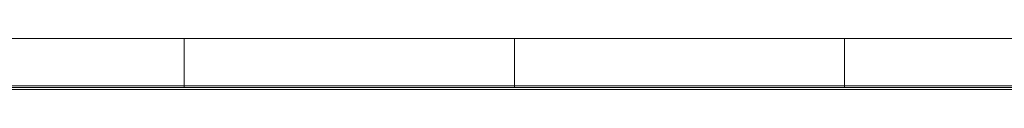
# Model space of a CAD drawing. Header units: millimetres. Extents: x -573548 to 674770, y -246895 to -89040.
# Tile 39 of 199: x 86529 to 90704, y -232650 to -232435. Entities that reach past the tile are written whole.
import ezdxf

# ---------------------------------------------------------------- set-up
doc = ezdxf.new("R2010")
doc.units = ezdxf.units.MM
for name, color, linetype, lineweight in [('A_izolacje_Nr_pióra__1', 8, 'Continuous', 9), ('A_izolacje_Nr_pióra__6', 8, 'Continuous', 9), ('A_więźba_Nr_pióra__2', 8, 'Continuous', 9), ('instalacje odgromowe_Nr_pióra__1', 8, 'Continuous', 9)]:
    doc.layers.add(name, color=color, linetype=linetype, lineweight=lineweight)

# ---------------------------------------------------------------- blocks, each defined once
blk = doc.blocks.new('A$C685D2BB2')
at = {"layer": 'A_izolacje_Nr_pióra__1'}
blk.add_line((4068.2, 14259.3), (13291.3, 14259.3), dxfattribs=at)
at = {"layer": 'A_izolacje_Nr_pióra__6'}
blk.add_lwpolyline([(4070, 14251.8), (13282.1, 14251.8)], dxfattribs=at)
at = {"layer": 'A_więźba_Nr_pióra__2'}
blk.add_line((4075.4, 14244.3), (13336.9, 14244.3), dxfattribs=at)
at = {"layer": 'instalacje odgromowe_Nr_pióra__1'}
for p, q in [((7666.1, 14459.3), (13219.6, 14459.3)), ((9066.1, 14459.3), (9066.1, 14250.4)), ((10466.1, 14459.3), (10466.1, 14250.4)), ((11866.1, 14459.3), (11866.1, 14250.4))]:
    blk.add_line(p, q, dxfattribs=at)

msp = doc.modelspace()

# ---------------------------------------------------------------- block references
at = {"color": 150}
msp.add_blockref('A$C685D2BB2', (78160.5, -246894.6), dxfattribs=at)

doc.saveas('drawing.dxf')
